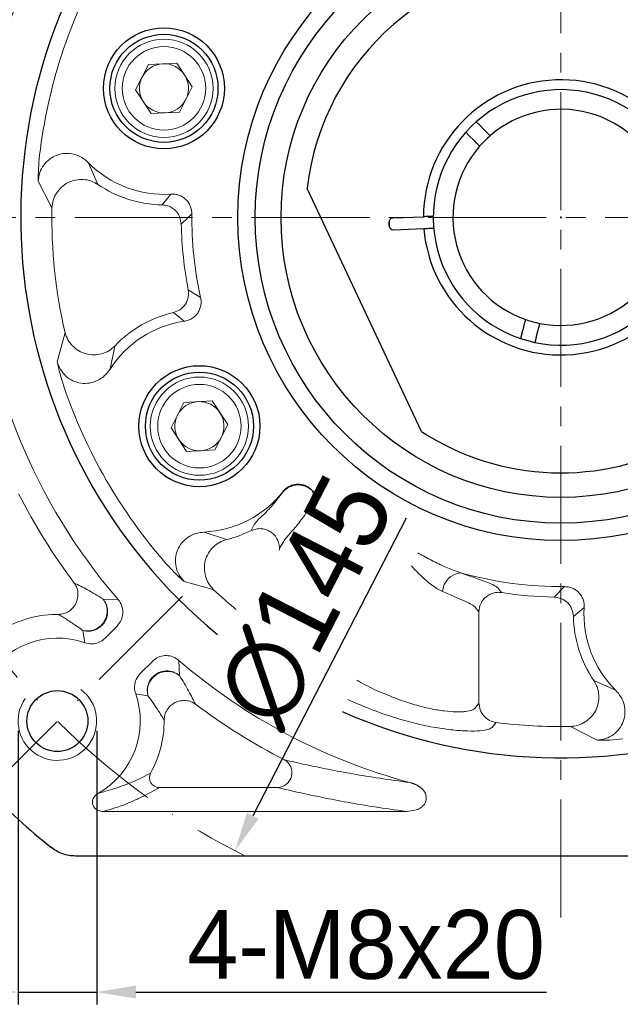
# Model space of a CAD drawing. Header units: millimetres. Extents: x 8988 to 9844, y -574 to 31.
# Tile 3 of 14: x 9071 to 9132, y -256 to -156. Entities that reach past the tile are written whole.
import ezdxf

# ---------------------------------------------------------------- set-up
doc = ezdxf.new("R2010")
doc.units = ezdxf.units.MM
doc.header["$PDSIZE"] = -5
doc.linetypes.add('ACAD_ISO10W100', pattern=[18, 12, -3, 0, -3])
doc.linetypes.add('点画线', pattern=[18, 12, -2, 2, -2])
doc.layers.get('0').update_dxf_attribs({"lineweight": 18})
doc.layers.get('Defpoints').update_dxf_attribs({"lineweight": 18})
for name, color, linetype, lineweight in [('7中心线层', 7, '点画线', 18), ('中心线层', 7, 'ACAD_ISO10W100', 0), ('尺寸线层', 3, 'Continuous', 18), ('粗实线', 7, 'Continuous', 40)]:
    doc.layers.add(name, color=color, linetype=linetype, lineweight=lineweight)
doc.styles.add('工程字', font='txt')
doc.dimstyles.new('DIMSTYLE_17', dxfattribs={"dimtxt": 8, "dimasz": 12, "dimexe": 0.18, "dimexo": 1, "dimgap": 1, "dimtad": 1, "dimtih": 1, "dimtoh": 1, "dimdec": 3, "dimdsep": 46, "dimtxsty": 'Standard', "dimblk": '_CAXARROW', "dimcen": 0.09, "dimdle": 24, "dimadec": 0, "dimazin": 0, "dimtfac": 0.7, "dimtdec": 3, "dimtofl": 0, "dimtmove": 0, "dimatfit": 3, "dimfxl": 1, "dimtolj": 1, "dimarcsym": 0})
doc.dimstyles.new('ISO-25', dxfattribs={"dimtxt": 8, "dimasz": 4, "dimexe": 1.25, "dimexo": 1, "dimgap": 1.3, "dimtad": 1, "dimtxsty": '工程字', "dimcen": 2, "dimdle": 8, "dimadec": 0, "dimazin": 0, "dimtfac": 1, "dimtmove": 0, "dimatfit": 3, "dimfxl": 1, "dimarcsym": 0})

# ---------------------------------------------------------------- blocks, each defined once
blk = doc.blocks.new('*D118')
at = {"layer": 'Defpoints', "color": 0, "lineweight": 30}
for p in [(9158.97, -111.34), (9092.58, -240.25)]:
    blk.add_point(p, dxfattribs=at)
at = {"layer": '尺寸线层', "color": 0, "lineweight": -2}
blk.add_line((9110.01, -206.4), (9094.41, -236.69), dxfattribs=at)
at = {"layer": '尺寸线层', "color": 0, "lineweight": 30}
blk.add_solid([(9093.82, -236.39), (9095, -237), (9092.58, -240.25)], dxfattribs=at)
at = {"layer": '尺寸线层', "color": 0, "insert": (9099.71, -214.83), "char_height": 8, "attachment_point": 5, "rotation": 62.7519, "style": '工程字'}
blk.add_mtext('∅145', dxfattribs=at)
blk = doc.blocks.new('_CAXARROW')
blk.add_hatch(color=0).paths.add_polyline_path([(0, 0), (-1, 0.125), (-1, -0.125)], flags=0)
blk = doc.blocks.new('*D119')
at = {"layer": 'Defpoints', "color": 0, "lineweight": 30}
for p in [(9073.57, -111.92), (9177.98, -239.68)]:
    blk.add_point(p, dxfattribs=at)
at = {"layer": '尺寸线层', "color": 0, "lineweight": -2}
for p, q in [((9125.68, -175.8), (9125.86, -175.8)), ((9125.77, -175.89), (9125.77, -175.71)), ((9189.68, -253.99), (9181.78, -244.32)), ((9209.76, -253.99), (9189.68, -253.99))]:
    blk.add_line(p, q, dxfattribs=at)
at = {"layer": '尺寸线层', "color": 0, "lineweight": -2, "xscale": 6, "yscale": 6, "zscale": 6, "rotation": 129.2588264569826}
blk.add_blockref('_CAXARROW', (9177.98, -239.68), dxfattribs=at)
at = {"layer": '尺寸线层', "color": 0, "lineweight": 15, "insert": (9200.22, -249.49), "char_height": 7, "attachment_point": 5, "style": '工程字'}
blk.add_mtext('\\A1;∅165', dxfattribs=at)
blk = doc.blocks.new('_FILLED')
at = {"linetype": 'ByBlock'}
blk.add_hatch(color=0, dxfattribs=at).paths.add_polyline_path([(0, 0), (-1, 0.133), (-1, -0.133)], flags=0)
blk = doc.blocks.new('*D120')
at = {"layer": 'Defpoints', "color": 0, "lineweight": 30}
for p in [(9070.51, -227.06), (9078.51, -227.06), (9078.51, -254.64)]:
    blk.add_point(p, dxfattribs=at)
at = {"layer": '尺寸线层', "color": 0, "lineweight": -2}
for p, q in [((9070.51, -228.06), (9070.51, -255.89)), ((9078.51, -228.06), (9078.51, -255.89)), ((9066.51, -254.64), (9062.51, -254.64)), ((9070.51, -254.64), (9078.51, -254.64)), ((9082.51, -254.64), (9124.31, -254.64))]:
    blk.add_line(p, q, dxfattribs=at)
at = {"layer": '尺寸线层', "color": 0, "lineweight": 30}
for points in [[(9066.51, -255.3), (9066.51, -253.97), (9070.51, -254.64)], [(9082.51, -253.97), (9082.51, -255.3), (9078.51, -254.64)]]:
    blk.add_solid(points, dxfattribs=at)
at = {"layer": '尺寸线层', "color": 0, "insert": (9105.93, -249.84), "char_height": 7, "attachment_point": 5, "style": '工程字'}
blk.add_mtext('4-M8x20', dxfattribs=at)
blk = doc.blocks.new('*D121')
at = {"layer": 'Defpoints', "color": 0, "lineweight": 30}
for p in [(9191.14, -111.8), (9165.68, -137.26), (9212.47, -152.93), (9055.89, -175.8), (9199.07, -175.8)]:
    blk.add_point(p, dxfattribs=at)
at = {"layer": '尺寸线层', "color": 0, "lineweight": -2}
blk.add_line((9200.07, -175.8), (9216.73, -175.8), dxfattribs=at)
blk.add_arc((9127.15, -175.8), 88.34, 2.5947, 42.4053, dxfattribs=at)
at = {"layer": '尺寸线层', "color": 0, "lineweight": 30}
for points in [[(9192.86, -115.76), (9191.89, -116.68), (9189.61, -113.33)], [(9214.73, -171.81), (9216.06, -171.78), (9215.48, -175.8)]]:
    blk.add_solid(points, dxfattribs=at)
at = {"layer": '尺寸线层', "color": 0, "insert": (9213.66, -139.96), "char_height": 8, "attachment_point": 5, "rotation": 292.5, "style": '工程字'}
blk.add_mtext('45%%d', dxfattribs=at)
blk = doc.blocks.new('*D122')
at = {"layer": 'Defpoints', "color": 0, "lineweight": 30}
for p in [(9055.89, -175.8), (9199.07, -175.8), (9165.68, -214.33), (9203.37, -219.8), (9191.14, -239.79)]:
    blk.add_point(p, dxfattribs=at)
at = {"layer": '尺寸线层', "color": 0, "lineweight": -2}
blk.add_line((9200.07, -175.8), (9216.41, -175.8), dxfattribs=at)
blk.add_arc((9127.15, -175.8), 88.02, 317.604, 357.396, dxfattribs=at)
at = {"layer": '尺寸线层', "color": 0, "lineweight": 30}
for points in [[(9215.74, -179.81), (9214.41, -179.78), (9215.16, -175.8)], [(9191.67, -234.68), (9192.63, -235.6), (9189.38, -238.03)]]:
    blk.add_solid(points, dxfattribs=at)
at = {"layer": '尺寸线层', "color": 0, "insert": (9203.57, -207.45), "char_height": 8, "attachment_point": 5, "rotation": 67.5, "style": '工程字'}
blk.add_mtext('45%%d', dxfattribs=at)

msp = doc.modelspace()

# ---------------------------------------------------------------- linework, layer by layer
at = {"color": 7, "linetype": 'Continuous', "lineweight": 15}
for p, q in [((9082.4719, -162.8216), (9083.7754, -160.2459)), ((9083.7754, -160.2459), (9086.6577, -160.0869)), ((9086.6577, -160.0869), (9088.2366, -162.5036)), ((9084.0508, -165.2383), (9082.4719, -162.8216)), ((9088.2366, -162.5036), (9086.9332, -165.0793)), ((9086.9332, -165.0793), (9084.0508, -165.2383)), ((9078.6287, -172.4337), (9077.6685, -170.2348)), ((9072.5543, -172.0932), (9073.9529, -174.8336)), ((9085.1654, -174.5231), (9086.0697, -173.4281)), ((9086.9866, -175.7958), (9087.1257, -176.48)), ((9087.8319, -175.7958), (9087.1257, -176.48)), ((9087.8319, -175.7958), (9088.1941, -175.4353)), ((9089.0903, -183.9619), (9087.828, -183.1621)), ((9087.4296, -186.3668), (9086.3174, -185.4838)), ((9075.2854, -187.5113), (9074.4871, -190.4826)), ((9079.876, -191.2371), (9080.3579, -188.8866)), ((9086.0857, -197.2048), (9087.3892, -194.6291)), ((9087.3892, -194.6291), (9090.2716, -194.4701)), ((9090.2716, -194.4701), (9091.8505, -196.8868)), ((9087.6646, -199.6215), (9086.0857, -197.2048)), ((9091.8505, -196.8868), (9090.547, -199.4625)), ((9090.547, -199.4625), (9087.6646, -199.6215)), ((9097.4561, -203.7717), (9097.4472, -203.7177)), ((9100.3603, -203.482), (9100.8516, -203.9252)), ((9100.3603, -203.482), (9100.3634, -203.5398)), ((9100.3634, -203.5398), (9100.8516, -203.9251)), ((9094.2432, -207.6704), (9094.5528, -207.0622)), ((9091.7291, -208.5821), (9089.4525, -207.8242)), ((9097.5155, -208.8024), (9097.1216, -209.4549)), ((9097.1216, -209.4549), (9097.1216, -209.6655)), ((9087.4115, -212.8683), (9090.3839, -213.6627)), ((9126.1347, -213.3759), (9125.09, -214.4443)), ((9119.3593, -213.5149), (9119.7307, -213.975)), ((9080.6817, -214.6814), (9079.1613, -214.6435)), ((9117.4268, -215.9429), (9117.0329, -215.479)), ((9117.4268, -225.2342), (9117.4268, -215.9429)), ((9128.1419, -215.5003), (9127.0469, -216.4046)), ((9080.5817, -217.3914), (9079.3562, -218.6168)), ((9077.2909, -219.0891), (9077.0933, -217.8376)), ((9082.9497, -222.213), (9084.1785, -220.9842)), ((9086.8885, -220.8843), (9086.9265, -222.4087)), ((9131.3352, -223.9015), (9129.1363, -222.9414)), ((9083.7324, -224.4768), (9082.4775, -224.2786)), ((9106.9793, -223.9444), (9107.569, -224.1705)), ((9117.4268, -225.2342), (9117.0329, -225.7398)), ((9118.7594, -227.707), (9119.1661, -227.2031)), ((9126.7364, -227.6171), (9129.4768, -229.0157)), ((9084.87, -233.8309), (9096.9607, -233.8309)), ((9110.0157, -236.2554), (9079.1822, -236.2554))]:
    msp.add_line(p, q, dxfattribs=at)
for centre, radius in [((9085.3543, -162.6626), 5), ((9085.3543, -162.6626), 4.25), ((9088.9681, -197.0458), 5), ((9088.9681, -197.0458), 4.25)]:
    msp.add_circle(centre, radius, dxfattribs=at)
for centre, radius, start, end in [((9125.7742, -175.7958), 59.5434, 139.227103, 165.015975), ((9125.7742, -175.7958), 53.4563, 150.785536, 173.214464), ((9085.3543, -162.6626), 2.5, 93.15762, 153.15762), ((9085.3543, -162.6626), 2.5, 33.15762, 93.15762), ((9085.3543, -162.6626), 2.5, 333.15762, 33.15762), ((9085.3543, -162.6626), 2.5, 153.15762, 213.15762), ((9085.3543, -162.6626), 2.5, 213.15762, 273.15762), ((9085.3543, -162.6626), 2.5, 273.15762, 333.15762), ((9085.3543, -162.6626), 10.7893, 224.57357, 273.80211), ((9085.3543, -162.6626), 11.862, 235.459591, 269.08752), ((9125.7742, -175.7958), 51.8302, 178.936266, 193.063734), ((9125.7742, -175.7958), 37.5818, 179.450279, 192.549721), ((9125.7742, -175.7958), 38.6545, 181.014157, 190.985843), ((9088.9681, -197.0458), 10.7893, 98.19789, 147.42643), ((9088.9681, -197.0458), 11.862, 102.91248, 136.540409), ((9125.7742, -175.7958), 59.5434, 194.984025, 220.772897), ((9125.7742, -175.7958), 53.4563, 198.785536, 221.214464), ((9088.9681, -197.0458), 2.5, 93.15762, 153.15762), ((9088.9681, -197.0458), 2.5, 33.15762, 93.15762), ((9088.9681, -197.0458), 2.5, 153.15762, 213.15762), ((9088.9681, -197.0458), 2.5, 333.15762, 33.15762), ((9088.9681, -197.0458), 2.5, 213.15762, 273.15762), ((9088.9681, -197.0458), 2.5, 273.15762, 333.15762), ((9125.7742, -175.7958), 61.9649, 207.003596, 216.90813), ((9088.9681, -197.0458), 10.7893, 272.57357, 321.80211), ((9088.9681, -197.0458), 11.862, 283.459591, 296.404296), ((9115.7906, -214.0229), 2.0731, 96.401505, 176.05176), ((9125.7742, -175.7958), 37.5818, 254.22867, 270.549721), ((9125.7742, -175.7958), 51.8302, 226.936266, 230.327482), ((9125.7742, -175.7958), 38.6545, 261.005093, 268.985843), ((9074.5089, -227.0611), 10.8649, 89.442948, 119.128447), ((9138.9074, -216.2157), 11.862, 180.91248, 214.540409), ((9138.9074, -216.2157), 10.7893, 176.19789, 225.42643), ((9074.5089, -227.0611), 8.4434, 70.762283, 150.246299), ((9125.7742, -175.7958), 59.5404, 229.224509, 255.037384), ((9074.5089, -227.0611), 8.4404, 299.685126, 19.248039), ((9125.7742, -175.7958), 61.9649, 233.09187, 242.996404), ((9125.7742, -175.7958), 53.672, 248.676761, 249.376848), ((9074.5089, -227.0611), 10.8649, 330.871553, 0.557052), ((9125.7742, -175.7958), 51.8302, 262.675132, 271.063734), ((9096.8544, -232.3111), 1.5235, 274.000457, 58.995955), ((9084.888, -232.8241), 1.007, 151.899043, 268.972426)]:
    msp.add_arc(centre, radius, start, end, dxfattribs=at)
at = {"color": 0}
msp.add_arc((9074.5089, -227.0611), 4, 145, 53.236775, dxfattribs=at)
at = {"color": 7, "linetype": 'Continuous', "lineweight": 15}
for points, knots in [([(9077.6685, -170.2348), (9077.4488, -170.042), (9077.0112, -169.6581), (9076.1908, -169.3296), (9075.3227, -169.2414), (9074.4645, -169.4058), (9073.6994, -169.8268), (9073.0915, -170.4501), (9072.6773, -171.2291), (9072.5954, -171.8043), (9072.5543, -172.0932)], [0, 0, 0, 0, 0.12638726, 0.25165481, 0.37643995, 0.50072176, 0.62463914, 0.74906317, 0.87394237, 1, 1, 1, 1]), ([(9072.6923, -169.4798), (9072.6493, -169.9396), (9072.563, -170.8615), (9072.5572, -171.6819), (9072.5543, -172.0932)], [0, 0, 0, 0, 0.49879058, 1, 1, 1, 1]), ([(9073.9529, -174.8336), (9073.9835, -174.5695), (9074.0448, -174.0417), (9074.3988, -173.3143), (9074.9113, -172.693), (9075.576, -172.2258), (9076.3433, -171.961), (9077.1446, -171.9099), (9077.9373, -172.048), (9078.3983, -172.3052), (9078.6287, -172.4337)], [0, 0, 0, 0, 0.12499799, 0.24978569, 0.3748031, 0.50067083, 0.62647932, 0.7513313, 0.87575876, 1, 1, 1, 1]), ([(9086.0697, -173.4281), (9086.2074, -173.4269), (9086.4821, -173.4244), (9086.8836, -173.5276), (9087.2563, -173.7026), (9087.5851, -173.9522), (9087.8529, -174.2663), (9088.0488, -174.6285), (9088.1745, -175.0234), (9088.1876, -175.2978), (9088.1941, -175.4353)], [0, 0, 0, 0, 0.12552165, 0.25048295, 0.37519722, 0.50004403, 0.6248782, 0.74956352, 0.8744963, 1, 1, 1, 1]), ([(9085.1654, -174.5231), (9085.3565, -174.5435), (9085.7474, -174.5853), (9086.2479, -174.8453), (9086.7006, -175.2379), (9086.8809, -175.5897), (9086.9866, -175.7958)], [0, 0, 0, 0, 0.24453842, 0.50008042, 0.70702442, 1, 1, 1, 1]), ([(9087.828, -183.1621), (9087.847, -183.4076), (9087.8865, -183.9177), (9087.5762, -184.6505), (9087.0319, -185.2311), (9086.5495, -185.4017), (9086.3174, -185.4838)], [0, 0, 0, 0, 0.24062993, 0.50000015, 0.75937035, 1, 1, 1, 1]), ([(9089.0903, -183.9619), (9089.1123, -184.0974), (9089.1563, -184.3684), (9089.1151, -184.7806), (9088.9995, -185.1752), (9088.804, -185.538), (9088.5339, -185.8499), (9088.2049, -186.0986), (9087.8334, -186.2841), (9087.5641, -186.3392), (9087.4296, -186.3668)], [0, 0, 0, 0, 0.12527479, 0.2503192, 0.37505677, 0.49946197, 0.62408618, 0.74931289, 0.87476681, 1, 1, 1, 1]), ([(9080.3579, -188.8866), (9080.1591, -189.0599), (9079.7603, -189.4072), (9079.0116, -189.7055), (9078.2169, -189.8225), (9077.4124, -189.7244), (9076.6678, -189.4042), (9076.0388, -188.9031), (9075.5405, -188.266), (9075.3704, -187.7628), (9075.2854, -187.5113)], [0, 0, 0, 0, 0.12426556, 0.24914801, 0.37433812, 0.49975714, 0.62511764, 0.75019038, 0.87513651, 1, 1, 1, 1]), ([(9074.4871, -190.4826), (9074.5755, -190.8843), (9074.7517, -191.6856), (9075.0277, -192.5694), (9075.1654, -193.0102)], [0, 0, 0, 0, 0.50120951, 1, 1, 1, 1]), ([(9079.876, -191.2371), (9079.7016, -191.4713), (9079.3539, -191.9384), (9078.6187, -192.4289), (9077.7874, -192.699), (9076.9123, -192.7129), (9076.0759, -192.4623), (9075.3536, -191.9767), (9074.787, -191.3022), (9074.5874, -190.7565), (9074.4871, -190.4826)], [0, 0, 0, 0, 0.12617913, 0.25166683, 0.37653522, 0.50104026, 0.62518269, 0.74906143, 0.87403643, 1, 1, 1, 1]), ([(9097.4472, -203.7177), (9097.5383, -203.6146), (9097.7203, -203.4088), (9098.0656, -203.1794), (9098.4451, -203.0195), (9098.8506, -202.9422), (9099.2633, -202.9533), (9099.6634, -203.0502), (9100.041, -203.221), (9100.2537, -203.3949), (9100.3603, -203.482)], [0, 0, 0, 0, 0.12552094, 0.25048282, 0.37519695, 0.50004333, 0.6248777, 0.74956399, 0.87449594, 1, 1, 1, 1]), ([(9097.4561, -203.7717), (9097.5616, -203.6574), (9097.746, -203.4574), (9098.0946, -203.2379), (9098.4562, -203.0911), (9098.8589, -203.0183), (9099.2681, -203.0264), (9099.6689, -203.1186), (9100.0462, -203.2861), (9100.2584, -203.4558), (9100.3634, -203.5398)], [0, 0, 0, 0, 0.14291615, 0.24998, 0.37629714, 0.49998722, 0.62367744, 0.74999362, 0.87630985, 1, 1, 1, 1]), ([(9094.5528, -207.0622), (9094.6358, -206.944), (9094.8015, -206.7079), (9095.4693, -206.0648), (9096.3921, -205.1579), (9097.1012, -204.234), (9097.4561, -203.7717)], [0, 0, 0, 0, 0.25058205, 0.5002694, 0.74990534, 1, 1, 1, 1]), ([(9100.3634, -203.5398), (9100.4213, -203.6247), (9100.5389, -203.7973), (9100.5944, -204.1606), (9100.5595, -204.5726), (9100.4541, -204.8652), (9100.4023, -205.0091)], [0, 0, 0, 0, 0.24594173, 0.49999823, 0.75405658, 1, 1, 1, 1]), ([(9100.4023, -205.0091), (9100.0862, -205.5005), (9099.4555, -206.4807), (9098.5434, -207.5655), (9097.8089, -208.3697), (9097.6149, -208.6557), (9097.5155, -208.8024)], [0, 0, 0, 0, 0.25078842, 0.50034324, 0.74371526, 1, 1, 1, 1]), ([(9089.4525, -207.8242), (9089.162, -207.8586), (9088.5836, -207.927), (9087.7903, -208.3172), (9087.144, -208.9036), (9086.6924, -209.6514), (9086.4932, -210.5016), (9086.5502, -211.3704), (9086.8518, -212.1994), (9087.2245, -212.6448), (9087.4115, -212.8683)], [0, 0, 0, 0, 0.12646477, 0.251797, 0.37660416, 0.50085489, 0.62468269, 0.74917338, 0.87409232, 1, 1, 1, 1]), ([(9094.2432, -207.6704), (9094.3962, -207.6099), (9094.7072, -207.4871), (9095.2186, -207.4571), (9095.7201, -207.5483), (9096.1581, -207.751), (9096.5566, -208.0601), (9096.8486, -208.4374), (9097.0691, -208.923), (9097.102, -209.2566), (9097.1216, -209.4549)], [0, 0, 0, 0, 0.12300152, 0.25002992, 0.37705768, 0.50005973, 0.60560952, 0.75004116, 0.85145432, 1, 1, 1, 1]), ([(9090.3839, -213.6627), (9090.2081, -213.4632), (9089.8569, -213.0646), (9089.5532, -212.3147), (9089.4344, -211.5181), (9089.532, -210.7115), (9089.8486, -209.9641), (9090.3469, -209.3345), (9090.9798, -208.8378), (9091.4795, -208.6673), (9091.7291, -208.5821)], [0, 0, 0, 0, 0.12499809, 0.24978577, 0.37480378, 0.50067147, 0.62647979, 0.75133212, 0.87575891, 1, 1, 1, 1]), ([(9111.1917, -209.9268), (9111.2702, -209.9725), (9111.8048, -210.2805), (9112.8079, -210.821), (9114.1867, -211.48), (9115.1144, -211.8063), (9115.5595, -211.9628)], [0.470554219, 0.470554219, 0.470554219, 0.470554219, 0.500128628, 0.671449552, 0.842358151, 1, 1, 1, 1]), ([(9085.5617, -211.0171), (9085.8746, -211.3568), (9086.502, -212.0377), (9087.1078, -212.591), (9087.4115, -212.8683)], [0, 0, 0, 0, 0.49879205, 1, 1, 1, 1]), ([(9113.7225, -213.8802), (9113.5367, -213.7886), (9113.1636, -213.6047), (9112.6007, -213.2054), (9111.9693, -212.6878), (9111.2793, -212.0419), (9110.7904, -211.531), (9110.5512, -211.2711)], [0, 0, 0, 0, 0.08202642, 0.164793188, 0.250710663, 0.368737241, 0.484802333, 0.484802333, 0.484802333, 0.484802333]), ([(9115.5595, -211.9628), (9116.0712, -212.146), (9117.1001, -212.5144), (9118.2331, -212.9254), (9119.0585, -213.2669), (9119.2589, -213.4321), (9119.3593, -213.5149)], [0, 0, 0, 0, 0.24856128, 0.4997641, 0.74938046, 1, 1, 1, 1]), ([(9074.6146, -216.1967), (9074.7925, -216.1815), (9075.1553, -216.1506), (9075.6327, -215.9296), (9076.0679, -215.5852), (9076.3686, -215.17), (9076.579, -214.6242), (9076.6348, -214.0366), (9076.5006, -213.4441), (9076.3075, -213.1362), (9076.227, -213.0079)], [0, 0, 0, 0, 0.12262298, 0.25007459, 0.35376182, 0.50008004, 0.59241714, 0.74999102, 0.89577602, 1, 1, 1, 1]), ([(9079.1613, -214.6435), (9078.8898, -214.4746), (9078.3239, -214.1224), (9077.578, -213.6996), (9076.8742, -213.3273), (9076.4428, -213.1144), (9076.227, -213.0079)], [0, 0, 0, 0, 0.23993949, 0.50006972, 0.74999888, 1, 1, 1, 1]), ([(9126.1347, -213.3759), (9126.2719, -213.3825), (9126.5461, -213.3959), (9126.9407, -213.5218), (9127.3027, -213.717), (9127.6169, -213.9836), (9127.8659, -214.3126), (9128.0407, -214.6862), (9128.1449, -215.0881), (9128.1429, -215.363), (9128.1419, -215.5003)], [0, 0, 0, 0, 0.12527544, 0.25031999, 0.37505675, 0.49946199, 0.62408647, 0.74931267, 0.8747663, 1, 1, 1, 1]), ([(9117.0329, -215.479), (9116.9389, -215.3918), (9116.7566, -215.2224), (9116.0227, -214.8689), (9115.0318, -214.442), (9114.1535, -214.0651), (9113.7225, -213.8802)], [0, 0, 0, 0, 0.2575295, 0.49981405, 0.75449683, 1, 1, 1, 1]), ([(9117.4268, -215.9429), (9117.4405, -215.7742), (9117.4637, -215.4889), (9117.6222, -215.0684), (9117.836, -214.7233), (9118.1356, -214.4152), (9118.477, -214.1804), (9118.878, -214.0176), (9119.3054, -213.9381), (9119.59, -213.9628), (9119.7307, -213.975)], [0, 0, 0, 0, 0.1478019, 0.24997015, 0.3905864, 0.49996523, 0.62351988, 0.74998251, 0.87644521, 1, 1, 1, 1]), ([(9125.09, -214.4443), (9125.3341, -214.4768), (9125.8413, -214.5442), (9126.4936, -215.0001), (9126.9483, -215.6532), (9127.0148, -216.1605), (9127.0469, -216.4046)], [0, 0, 0, 0, 0.24063018, 0.50000002, 0.75936945, 1, 1, 1, 1]), ([(9079.1613, -214.6435), (9079.2696, -214.8093), (9079.4917, -215.1492), (9079.591, -215.7018), (9079.5624, -216.1269), (9079.4692, -216.5332), (9079.2665, -216.9783), (9078.8502, -217.4517), (9078.3062, -217.7794), (9077.69, -217.9319), (9077.2888, -217.8685), (9077.0933, -217.8376)], [0, 0, 0, 0, 0.12181457, 0.24990512, 0.33379304, 0.37837396, 0.50018898, 0.62200376, 0.75009458, 0.87818554, 1, 1, 1, 1]), ([(9079.0396, -217.3279), (9079.164, -217.1791), (9079.3757, -216.9257), (9079.557, -216.4652), (9079.6357, -216.0062), (9079.5974, -215.5405), (9079.4553, -215.0664), (9079.2691, -214.7986), (9079.1613, -214.6435)], [0, 0, 0, 0, 0.19710332, 0.33541294, 0.4999916, 0.66850009, 0.80812199, 1, 1, 1, 1]), ([(9080.5817, -217.3914), (9080.7409, -217.1947), (9081.0424, -216.8225), (9081.2017, -216.1248), (9081.1364, -215.4548), (9080.9167, -214.9719), (9080.7299, -214.741), (9080.6817, -214.6814)], [0, 0, 0, 0, 0.25237371, 0.4777426, 0.70032204, 0.9226154, 1, 1, 1, 1]), ([(9074.6146, -216.1967), (9074.7732, -216.2927), (9075.0761, -216.4761), (9075.5442, -216.7747), (9076.0293, -217.0935), (9076.5401, -217.439), (9076.9136, -217.7082), (9077.0933, -217.8376)], [0, 0, 0, 0, 0.21468794, 0.4097604, 0.60751769, 0.81129433, 1, 1, 1, 1]), ([(9077.0933, -217.8376), (9077.263, -217.871), (9077.6086, -217.939), (9078.1402, -217.8644), (9078.6401, -217.6689), (9078.908, -217.4402), (9079.0396, -217.3279)], [0, 0, 0, 0, 0.24560855, 0.49999984, 0.75439217, 1, 1, 1, 1]), ([(9077.2909, -219.0891), (9077.5377, -219.1467), (9078.0036, -219.2553), (9078.6983, -219.0931), (9079.1277, -218.8365), (9079.3216, -218.6501), (9079.3562, -218.6168)], [0, 0, 0, 0, 0.3374871, 0.6371963, 0.93530334, 1, 1, 1, 1]), ([(9086.8885, -220.8843), (9086.6888, -220.7445), (9086.304, -220.4752), (9085.6071, -220.3594), (9084.942, -220.4651), (9084.4648, -220.7174), (9084.241, -220.926), (9084.1785, -220.9842)], [0, 0, 0, 0, 0.2433586, 0.46876763, 0.69146089, 0.91379823, 1, 1, 1, 1]), ([(9082.9497, -222.213), (9082.7942, -222.4047), (9082.4971, -222.7711), (9082.336, -223.4593), (9082.3759, -223.9648), (9082.4608, -224.2269), (9082.4775, -224.2786)], [0, 0, 0, 0, 0.3288645, 0.62857699, 0.92671551, 1, 1, 1, 1]), ([(9083.7324, -224.4768), (9083.7015, -224.2812), (9083.638, -223.88), (9083.7906, -223.2638), (9084.1182, -222.7198), (9084.5918, -222.3036), (9085.1654, -222.0417), (9085.7958, -221.9654), (9086.4206, -222.0784), (9086.7607, -222.3004), (9086.9265, -222.4087)], [0, 0, 0, 0, 0.12186047, 0.2499998, 0.37813899, 0.49999978, 0.62186012, 0.75000029, 0.87813907, 1, 1, 1, 1]), ([(9086.9265, -222.4087), (9086.7281, -222.2774), (9086.3172, -222.0056), (9085.5589, -221.9114), (9084.8123, -222.0738), (9084.4277, -222.3817), (9084.2421, -222.5304)], [0, 0, 0, 0, 0.2413259, 0.49999971, 0.7586737, 1, 1, 1, 1]), ([(9088.5621, -225.343), (9088.4556, -225.1272), (9088.2427, -224.6958), (9087.8704, -223.992), (9087.4476, -223.2461), (9087.0954, -222.6802), (9086.9265, -222.4087)], [0, 0, 0, 0, 0.25000112, 0.4999303, 0.7600518, 1, 1, 1, 1]), ([(9084.2421, -222.5304), (9084.1439, -222.6433), (9083.9133, -222.9086), (9083.7097, -223.404), (9083.631, -223.9581), (9083.6986, -224.3039), (9083.7324, -224.4768)], [0, 0, 0, 0, 0.21286798, 0.49995198, 0.749976, 1, 1, 1, 1]), ([(9106.9793, -223.9444), (9106.3754, -223.6418), (9105.7074, -223.3071), (9105.0678, -222.9435), (9105.0068, -222.9084)], [0, 0, 0, 0, 0.125152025, 0.138417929, 0.138417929, 0.138417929, 0.138417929]), ([(9129.1363, -222.9414), (9129.2644, -223.1719), (9129.5213, -223.6341), (9129.6574, -224.4286), (9129.6066, -225.2302), (9129.3433, -225.9966), (9128.8754, -226.6584), (9128.2544, -227.1695), (9127.5276, -227.5244), (9127.0001, -227.5862), (9126.7364, -227.6171)], [0, 0, 0, 0, 0.12426555, 0.2491476, 0.37433836, 0.49975723, 0.62511805, 0.75019053, 0.87513675, 1, 1, 1, 1]), ([(9117.0329, -225.7398), (9116.9428, -225.8186), (9116.7714, -225.9686), (9116.1976, -226.0806), (9115.6155, -226.1208), (9114.9284, -226.1225), (9113.9178, -226.0521), (9112.4942, -225.8176), (9110.9093, -225.4197), (9109.234, -224.8832), (9108.1257, -224.4088), (9107.569, -224.1705)], [0, 0, 0, 0, 0.13172524, 0.25075865, 0.31599266, 0.37923296, 0.499868, 0.62332845, 0.74882139, 0.87383458, 1, 1, 1, 1]), ([(9131.3352, -223.9015), (9131.5281, -224.1207), (9131.9127, -224.5579), (9132.2396, -225.3791), (9132.331, -226.2484), (9132.1626, -227.1072), (9131.7436, -227.8732), (9131.1184, -228.4788), (9130.3408, -228.8927), (9129.7656, -228.9746), (9129.4768, -229.0157)], [0, 0, 0, 0, 0.12617843, 0.25166637, 0.37653467, 0.50103967, 0.62518252, 0.7490607, 0.87403631, 1, 1, 1, 1]), ([(9083.7324, -224.4768), (9083.8941, -224.7021), (9084.2335, -225.1752), (9084.643, -225.792), (9085.0297, -226.3893), (9085.2542, -226.7592), (9085.3733, -226.9554)], [0, 0, 0, 0, 0.23822998, 0.50004542, 0.73470144, 1, 1, 1, 1]), ([(9088.5621, -225.343), (9088.4098, -225.2497), (9088.0992, -225.0596), (9087.5532, -224.9481), (9086.9962, -224.9804), (9086.4724, -225.1617), (9086.0124, -225.4766), (9085.6548, -225.9055), (9085.4195, -226.4147), (9085.3885, -226.7775), (9085.3733, -226.9554)], [0, 0, 0, 0, 0.12258541, 0.2499999, 0.37495377, 0.50000018, 0.62258564, 0.75, 0.87741383, 1, 1, 1, 1]), ([(9119.1661, -227.2031), (9118.9406, -227.1486), (9118.4742, -227.0361), (9117.899, -226.5671), (9117.5051, -225.9391), (9117.4523, -225.4639), (9117.4268, -225.2342)], [0, 0, 0, 0, 0.2417958, 0.50000002, 0.75820386, 1, 1, 1, 1]), ([(9106.8698, -226.0284), (9107.5678, -226.2768), (9108.9609, -226.7727), (9111.0404, -227.3328), (9113.0191, -227.7435), (9114.8219, -227.9924), (9116.3579, -228.0901), (9117.5617, -228.0599), (9118.4297, -227.9329), (9118.6493, -227.7825), (9118.7594, -227.707)], [0, 0, 0, 0, 0.12587618, 0.25123291, 0.37595925, 0.50040044, 0.62490749, 0.74950261, 0.87441883, 1, 1, 1, 1]), ([(9129.4768, -229.0157), (9129.8881, -229.0128), (9130.7086, -229.007), (9131.6304, -228.9207), (9132.0902, -228.8777)], [0, 0, 0, 0, 0.50120836, 1, 1, 1, 1]), ([(9110.4015, -233.3175), (9109.3467, -233.1732), (9107.2425, -232.8853), (9104.548, -232.4331), (9102.0596, -231.9677), (9099.7493, -231.4889), (9098.3446, -231.1669), (9097.6392, -231.0052)], [0, 0, 0, 0, 0.19762337, 0.3942652, 0.59696598, 0.7975972, 1, 1, 1, 1]), ([(9078.6889, -234.3938), (9079.1714, -234.2658), (9080.1589, -234.0039), (9081.2634, -233.6106), (9082.262, -233.2038), (9083.1705, -232.7829), (9083.7143, -232.4989), (9083.9998, -232.3498)], [0, 0, 0, 0, 0.19374042, 0.3965603, 0.59990956, 0.79001248, 1, 1, 1, 1]), ([(9111.9651, -234.3857), (9111.9548, -234.3666), (9111.9311, -234.3222), (9111.8894, -234.2555), (9111.8405, -234.1857), (9111.7967, -234.1299), (9111.751, -234.0759), (9111.7034, -234.0237), (9111.6437, -233.9637), (9111.5815, -233.9064), (9111.5171, -233.8517), (9111.4508, -233.7997), (9111.3827, -233.7501), (9111.3129, -233.703), (9111.2417, -233.6583), (9111.1692, -233.616), (9111.0954, -233.5759), (9111.0204, -233.5382), (9110.9445, -233.5027), (9110.8675, -233.4693), (9110.7898, -233.4382), (9110.7112, -233.4092), (9110.6319, -233.3824), (9110.529, -233.3504), (9110.4517, -233.3306), (9110.4015, -233.3177)], [0, 0, 0, 0, 0.03300584, 0.07626611, 0.11952494, 0.16277947, 0.18440209, 0.22765504, 0.27090575, 0.31415603, 0.35740603, 0.40065452, 0.44390154, 0.4871489, 0.5303953, 0.573642, 0.61688775, 0.66013304, 0.7033785, 0.74662384, 0.78986892, 0.83311322, 0.87635821, 0.91960217, 1, 1, 1, 1]), ([(9078.6889, -234.3938), (9078.5521, -234.4863), (9078.3192, -234.6437), (9078.1235, -234.9802), (9078.0554, -235.2937), (9078.0963, -235.5893), (9078.2308, -235.8447), (9078.4372, -236.0485), (9078.7191, -236.1985), (9078.9809, -236.2547), (9079.1418, -236.2553), (9079.1822, -236.2554)], [0, 0, 0, 0, 0.17932916, 0.30511519, 0.41081647, 0.51694031, 0.61330311, 0.71165916, 0.82315901, 0.95549187, 1, 1, 1, 1]), ([(9079.1822, -236.2554), (9079.7222, -236.099), (9080.8077, -235.7846), (9081.985, -235.3006), (9083.0567, -234.813), (9084.0154, -234.3225), (9084.5848, -233.9949), (9084.87, -233.8309)], [0, 0, 0, 0, 0.1977209, 0.39752081, 0.59876068, 0.79907246, 1, 1, 1, 1]), ([(9110.0157, -236.2554), (9108.9282, -236.1041), (9106.7586, -235.8023), (9104.0071, -235.3247), (9101.478, -234.8386), (9099.1261, -234.3403), (9097.6882, -234.002), (9096.9607, -233.8309)], [0, 0, 0, 0, 0.19943656, 0.39790119, 0.59678657, 0.79600249, 1, 1, 1, 1]), ([(9111.9651, -234.3857), (9111.9792, -234.4239), (9112.0485, -234.612), (9112.0827, -234.9619), (9111.9826, -235.3456), (9111.8589, -235.5372), (9111.8122, -235.6095)], [0, 0, 0, 0, 0.09498596, 0.4685049, 0.79938258, 1, 1, 1, 1]), ([(9110.0157, -236.2554), (9110.3666, -236.2314), (9110.9115, -236.194), (9111.5136, -235.8989), (9111.7336, -235.6857), (9111.8122, -235.6095)], [0, 0, 0, 0, 0.53755797, 0.83493405, 1, 1, 1, 1])]:
    msp.add_open_spline(points, degree=3, knots=knots, dxfattribs=at)
for points in [[(9100.8516, -203.9251), (9100.9566, -204.0073), (9101.0616, -204.0895), (9101.1669, -204.1712)], [(9104.0764, -224.8611), (9104.7887, -225.1885), (9105.5231, -225.4911), (9106.2575, -225.7936)]]:
    msp.add_open_spline(points, degree=3, dxfattribs=at)
at = {"layer": '7中心线层'}
for p, q in [((9125.7742, -247.0483), (9125.7742, -103.8711)), ((9196.2674, -175.7958), (9045.8275, -175.7958))]:
    msp.add_line(p, q, dxfattribs=at)
at = {"layer": '中心线层', "color": 0}
msp.add_line((9087.2368, -214.3332), (9061.781, -239.789), dxfattribs=at)
msp.add_arc((9125.7742, -175.7958), 72.5, 210.73805, 243.708444, dxfattribs=at)
at = {"layer": '粗实线', "linetype": 'Continuous', "lineweight": 30}
for p, q in [((9117.4999, -166.4264), (9117.1464, -166.0716)), ((9116.4371, -167.485), (9116.0837, -167.1302)), ((9117.4999, -166.4264), (9117.9948, -166.9233)), ((9116.4371, -167.485), (9116.9321, -167.9819)), ((9111.5736, -197.5753), (9099.9428, -172.8393)), ((9108.2792, -176.2625), (9108.2945, -176.6622)), ((9108.2974, -176.6977), (9108.2795, -176.2269)), ((9108.6637, -175.8476), (9111.7743, -175.729)), ((9108.7094, -177.0467), (9111.82, -176.9281)), ((9121.7972, -187.6463), (9121.98, -186.9692)), ((9123.2453, -188.0374), (9123.4281, -187.3603)), ((9175.1836, -240.7958), (9076.3647, -240.7958))]:
    msp.add_line(p, q, dxfattribs=at)
at = {"layer": '粗实线', "linetype": 'Continuous', "lineweight": 30, "flags": 128}
for points in [[(9117.1464, -166.0716), (9116.75, -166.4383), (9116.0837, -167.1302)], [(9121.7972, -187.6463), (9121.7688, -187.7514), (9121.6666, -188.1298)], [(9121.6666, -188.1298), (9122.0151, -188.2405), (9123.1147, -188.5209)], [(9123.2453, -188.0374), (9123.2169, -188.1425), (9123.1147, -188.5209)]]:
    msp.add_lwpolyline(points, dxfattribs=at)
at = {"layer": '粗实线', "linetype": 'Continuous', "lineweight": 30}
for centre, radius in [((9125.7742, -175.7958), 32.8922), ((9125.7742, -175.7958), 31.1283), ((9125.7742, -175.7958), 28.5), ((9085.3543, -162.6626), 6.1578), ((9085.3543, -162.6626), 5.5), ((9088.9681, -197.0458), 6.1578), ((9088.9681, -197.0458), 5.5), ((9074.5089, -227.0611), 3.1)]:
    msp.add_circle(centre, radius, dxfattribs=at)
for centre, radius, start, end in [((9125.7742, -175.7958), 55, 246.104171, 230.518351), ((9125.7742, -175.7958), 26, 3.505087, 173.470515), ((9125.7742, -175.7958), 14, 4.639046, 179.726474), ((9125.7742, -175.7958), 13, 18.195512, 131.580788), ((9125.7742, -175.7958), 11, 18.797714, 130.978587), ((9125.7742, -175.7958), 13, 138.195512, 251.580788), ((9125.7742, -175.7958), 11, 130.978587, 138.797714), ((9125.7742, -175.7958), 11, 138.797714, 250.978587), ((9125.7742, -175.7958), 13, 258.195512, 11.580788), ((9125.7742, -175.7958), 11, 258.797714, 10.978587), ((9108.679, -176.2473), 0.4, 92.18276, 182.18276), ((9125.7742, -175.7958), 26, 236.895004, 0.860432), ((9125.7742, -175.7958), 14, 184.639046, 359.726474), ((9108.6942, -176.647), 0.4, 182.18276, 272.18276), ((9125.7742, -175.7958), 11, 250.978587, 258.797714), ((9125.7742, -175.7958), 82.5, 219.006555, 230.993445)]:
    msp.add_arc(centre, radius, start, end, dxfattribs=at)
for points, knots in [([(9117.9948, -166.9233), (9118.0163, -166.9449), (9118.1013, -167.0302), (9118.2469, -167.1763), (9118.4046, -167.3347), (9118.5155, -167.446), (9118.5573, -167.488), (9118.56, -167.4907), (9118.5606, -167.4913)], [0, 0, 0, 0, 0.07307935, 0.28834231, 0.5035725, 0.71848825, 0.93293998, 1, 1, 1, 1]), ([(9116.9321, -167.9819), (9116.9536, -168.0035), (9117.0386, -168.0888), (9117.1841, -168.2349), (9117.3419, -168.3933), (9117.4528, -168.5046), (9117.4945, -168.5466), (9117.4972, -168.5493), (9117.4979, -168.5499)], [0, 0, 0, 0, 0.0730753, 0.28833871, 0.50356937, 0.71848799, 0.93294003, 1, 1, 1, 1]), ([(9112.7746, -175.6909), (9112.7635, -175.6913), (9112.7415, -175.6921), (9112.5693, -175.6987), (9112.3158, -175.7084), (9112.0345, -175.7191), (9111.8484, -175.7262), (9111.7743, -175.729)], [0, 0, 0, 0, 0.2144209, 0.42883834, 0.64336452, 0.85810261, 1, 1, 1, 1]), ([(9111.82, -176.9281), (9111.9326, -176.9238), (9112.1576, -176.9153), (9112.4576, -176.9038), (9112.6838, -176.8952), (9112.8033, -176.8907), (9112.8155, -176.8902), (9112.8203, -176.89)], [0, 0, 0, 0, 0.21495231, 0.42990682, 0.64478664, 0.85946395, 1, 1, 1, 1]), ([(9121.98, -186.9692), (9122.0008, -186.8923), (9122.0451, -186.7283), (9122.1066, -186.5006), (9122.1501, -186.3393), (9122.1792, -186.2315), (9122.1886, -186.1969), (9122.189, -186.1954), (9122.189, -186.1952)], [0, 0, 0, 0, 0.19006287, 0.40531476, 0.62037181, 0.75519279, 0.96914048, 1, 1, 1, 1]), ([(9123.4281, -187.3603), (9123.4489, -187.2834), (9123.4932, -187.1194), (9123.5547, -186.8916), (9123.5982, -186.7303), (9123.6273, -186.6226), (9123.6367, -186.588), (9123.6371, -186.5864), (9123.6372, -186.5863)], [0, 0, 0, 0, 0.19006318, 0.40531535, 0.62037276, 0.75519126, 0.96914057, 1, 1, 1, 1]), ([(9076.3647, -240.7958), (9076.1317, -240.7833), (9075.4515, -240.7466), (9074.5727, -240.4317), (9074.0292, -240.0363), (9073.8479, -239.9044)], [0, 0, 0, 0, 0.25764691, 0.75230106, 1, 1, 1, 1])]:
    msp.add_open_spline(points, degree=3, knots=knots, dxfattribs=at)

# ---------------------------------------------------------------- dimensions: what is measured, and where the dimension line sits
at = {"layer": '尺寸线层'}
for base, line1, line2, picture, middle in [((9212.4727, -152.9327), ((9165.6838, -137.2585), (9191.1396, -111.8027)), ((9055.8939, -175.7958), (9199.0712, -175.7958)), '*D121', (9213.6551, -139.9628)), ((9203.3723, -219.8048), ((9055.8939, -175.7958), (9199.0712, -175.7958)), ((9165.6838, -214.3332), (9191.1396, -239.789)), '*D122', (9203.5679, -207.4506))]:
    dim = msp.add_angular_dim_2l(base=base, line1=line1, line2=line2, dimstyle='ISO-25', dxfattribs=at)
    dim.commit()
    dim.dimension.update_dxf_attribs({"geometry": picture, "text_midpoint": middle})
at = {"layer": '尺寸线层', "lineweight": 15}
dim = msp.add_diameter_dim_2p(p1=(9073.5661, -111.9165), p2=(9177.9822, -239.6752), dimstyle='DIMSTYLE_17', override={"dimtxt": 7, "dimasz": 6, "dimgap": 1, "dimtxsty": '工程字', "dimtol": 0, "dimldrblk": '_FILLED'}, dxfattribs=at)
dim.commit()
dim.dimension.update_dxf_attribs({"geometry": '*D119', "text_midpoint": (9200.2215, -253.9877), "dimtype": 163})
at = {"layer": '尺寸线层'}
dim = msp.add_diameter_dim_2p(p1=(9158.9679, -111.341), p2=(9092.5804, -240.2507), dimstyle='ISO-25', override={"dimtxsty": '工程字'}, dxfattribs=at)
dim.commit()
dim.dimension.update_dxf_attribs({"geometry": '*D118', "text_midpoint": (9104.4246, -217.252), "dimtype": 163})
dim = msp.add_linear_dim(base=(9078.5089, -254.6358), p1=(9070.5089, -227.0611), p2=(9078.5089, -227.0611), angle=180, text='4-M<>x20', dimstyle='ISO-25', override={"dimtxt": 7, "dimtxsty": '工程字'}, dxfattribs=at)
dim.commit()
dim.dimension.update_dxf_attribs({"geometry": '*D120', "text_midpoint": (9105.9256, -254.6358), "dimtype": 160})

doc.saveas('drawing.dxf')
